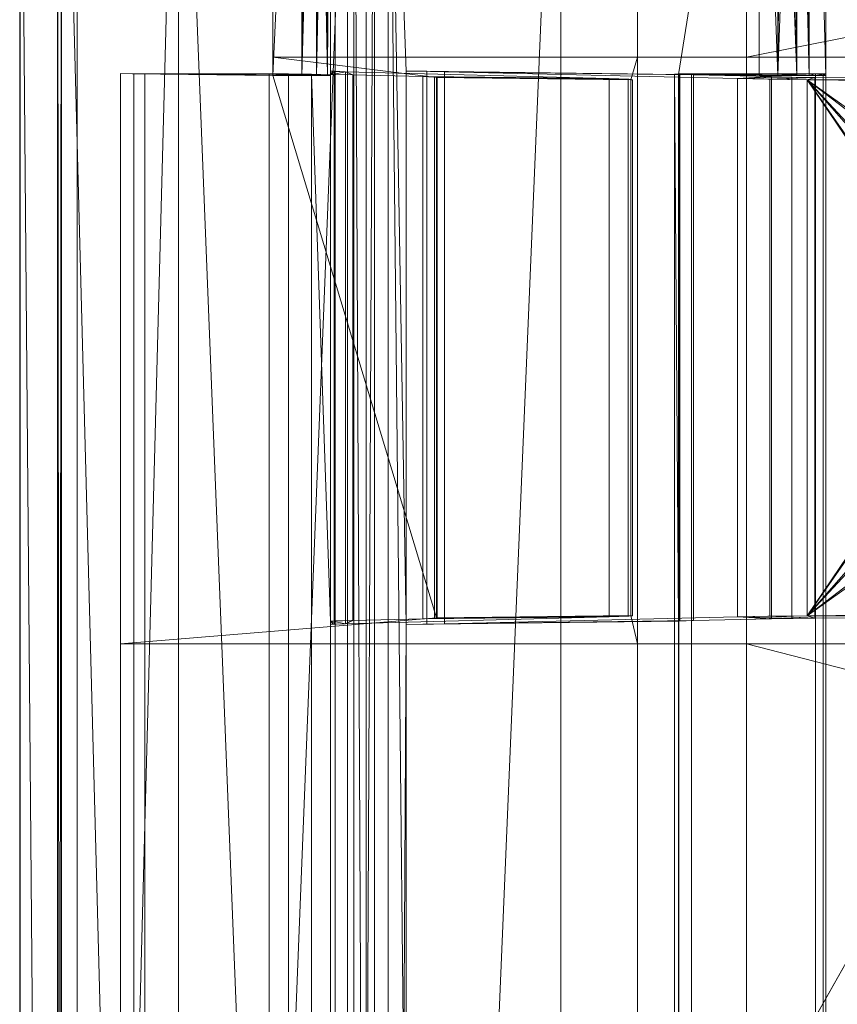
# Model space of a CAD drawing. Header units: millimetres. Extents: x -125 to 135, y -1868 to 49.
# Tile 23 of 53: x -125.5 to -118.4, y 34.45 to 43. Entities that reach past the tile are written whole.
import ezdxf

# ---------------------------------------------------------------- set-up
doc = ezdxf.new("R2010")
doc.units = ezdxf.units.MM
doc.layers.add('1', color=7, linetype='CONTINUOUS', true_color=0xffffff)

msp = doc.modelspace()

# ---------------------------------------------------------------- linework, layer by layer
at = {"layer": '1', "color": 252, "linetype": 'Continuous', "lineweight": 13}
for points in [[(-123.3017, 42.5151, 449), (-123.3017, 47.3047, 449), (-123.0871, 47.1135, 449.1239)], [(-123.2906, 47.289, 38.9936), (-123.3017, 47.3047, 39), (-123.3017, 42.5151, 39)], [(-118.5, 42.5151, 34.1983), (-118.5, 47.3047, 34.1983), (-118.6239, 47.1135, 34.4129)], [(-118.5064, 47.289, 453.7906), (-118.5, 47.3047, 453.8017), (-118.5, 42.5151, 453.8017)], [(-118.5, 47.1699, 456), (-118.5, 42.5315, 455.1243), (-118.5, 42.5151, 453.8017), (-118.5, 47.3047, 453.8017)], [(-118.5, 47.3047, 34.1983), (-118.5, 42.5151, 34.1983), (-118.5, 42.5315, 32.8757), (-118.5, 47.1698, 32.0046)], [(-123.3017, 42.5151, 39), (-123.05, 42.5138, 38.8547), (-123.05, 47.0929, 38.8547), (-123.2906, 47.289, 38.9936)], [(-118.5, 42.5151, 453.8017), (-118.6453, 42.5138, 453.55), (-118.6453, 47.0929, 453.55), (-118.5064, 47.289, 453.7906)], [(-125.5, 47.1699, 449), (-125.5, 8.53, 449), (-125.5, 8.5869, 451.3), (-125.5, 47.1131, 451.3)], [(-125.5, 47.1699, 39), (-125.4954, 8.5302, 39), (-125, 8.55, 39), (-125, 47.15, 39)], [(-125.5, 47.1131, 36.7), (-125.5, 8.5869, 36.6993), (-125.5, 8.5301, 39), (-125.5, 47.1699, 39)], [(-125, 47.15, 449), (-125, 8.55, 449), (-125.5, 8.5301, 449), (-125.4954, 47.1698, 449)], [(-125, 8.55, 39), (-125, 8.55, 449), (-125, 47.15, 449), (-125, 47.15, 39)], [(-120.8, 47.1131, 456), (-120.8007, 8.5869, 456), (-118.5, 8.5301, 456), (-118.5, 47.1699, 456)], [(-118.5, 47.1699, 32), (-118.5, 8.53, 32), (-120.8, 8.5869, 32), (-120.8, 47.1131, 32)], [(-118.5, 13.8695, 455.1243), (-118.5, 42.5315, 455.1243), (-118.5, 47.1699, 456), (-118.5, 8.5302, 455.9954)], [(-118.5, 8.5301, 32), (-118.5, 47.1698, 32.0046), (-118.5, 42.5315, 32.8757), (-118.5, 13.8695, 32.8757)], [(-125.5, 47.1131, 451.3), (-125.5, 8.5869, 451.3015), (-125.1722, 8.6179, 452.9192)], [(-125.1722, 8.6179, 452.9192), (-125.1722, 47.0821, 452.9192), (-125.5, 47.1131, 451.3)], [(-125.5, 47.1131, 36.7), (-125.1722, 47.0821, 35.0808), (-125.1722, 8.6179, 35.0808), (-125.5, 8.5869, 36.7)], [(-125.136, 47.0787, 453.098), (-125.1722, 47.0821, 452.9192), (-125.1722, 8.6179, 452.9192)], [(-125.136, 8.6213, 34.902), (-125.1722, 47.0821, 35.0808), (-125.136, 47.0787, 34.902)], [(-125.136, 8.6213, 34.902), (-125.1722, 8.6179, 35.0808), (-125.1722, 47.0821, 35.0808)], [(-125.136, 47.0787, 453.098), (-125.1722, 8.6179, 452.9192), (-125.136, 8.6213, 453.098)], [(-125.136, 8.6213, 453.098), (-124.1223, 47.067, 454.6223), (-125.136, 47.0787, 453.098)], [(-125.136, 47.0787, 34.902), (-124.1223, 8.633, 33.3777), (-125.136, 8.6213, 34.902)], [(-125.136, 47.0787, 34.902), (-124.1223, 47.067, 33.3777), (-124.1223, 8.633, 33.3777)], [(-125.136, 8.6213, 453.098), (-124.1223, 8.633, 454.6223), (-124.1223, 47.067, 454.6223)], [(-122.598, 47.0787, 455.636), (-124.1223, 8.633, 454.6223), (-122.598, 8.6213, 455.636)], [(-122.598, 47.0787, 455.636), (-124.1223, 47.067, 454.6223), (-124.1223, 8.633, 454.6223)], [(-122.598, 8.6213, 32.364), (-124.1223, 47.067, 33.3777), (-122.598, 47.0787, 32.364)], [(-122.598, 8.6213, 32.364), (-124.1223, 8.633, 33.3777), (-124.1223, 47.067, 33.3777)], [(-123.0871, 47.1135, 449.1239), (-123.05, 47.0929, 449.1453), (-123.05, 42.5138, 449.1453), (-123.3017, 42.5151, 449)], [(-123.05, 42.5138, 449.1453), (-123.05, 47.0929, 449.1453), (-122.9241, 46.9865, 449.252)], [(-122.9955, 47.0464, 38.8182), (-123.05, 47.0929, 38.8547), (-123.05, 42.5138, 38.8547)], [(-122.598, 8.6213, 455.636), (-122.4192, 47.0821, 455.6722), (-122.598, 47.0787, 455.636)], [(-122.598, 8.6213, 455.636), (-122.4192, 8.6179, 455.6722), (-122.4192, 47.0821, 455.6722)], [(-122.598, 47.0787, 32.364), (-122.4192, 47.0821, 32.3278), (-122.4192, 8.6179, 32.3278)], [(-122.598, 47.0787, 32.364), (-122.4192, 8.6179, 32.3278), (-122.598, 8.6213, 32.364)], [(-120.8, 47.1131, 456), (-122.4192, 47.0821, 455.6722), (-122.4192, 8.6179, 455.6722), (-120.8, 8.5869, 456)], [(-120.8, 47.1131, 32), (-120.8015, 8.5869, 32), (-122.4192, 8.6179, 32.3278)], [(-122.4192, 8.6179, 32.3278), (-122.4192, 47.0821, 32.3278), (-120.8, 47.1131, 32)], [(-118.6453, 42.5138, 34.45), (-118.6453, 47.0929, 34.45), (-118.752, 46.9865, 34.5759)], [(-118.6818, 47.0464, 453.4955), (-118.6453, 47.0929, 453.55), (-118.6453, 42.5138, 453.55)], [(-118.6239, 47.1135, 34.4129), (-118.6453, 47.0929, 34.45), (-118.6453, 42.5138, 34.45), (-118.5, 42.5151, 34.1983)], [(-122.927, 46.991, 38.7457), (-122.9955, 47.0464, 38.8182), (-123.05, 42.5138, 38.8547)], [(-123.05, 42.5138, 38.8547), (-122.9226, 42.5136, 38.7497), (-122.927, 46.991, 38.7457)], [(-122.9241, 46.9865, 449.252), (-122.9226, 42.5136, 449.2503), (-123.05, 42.5138, 449.1453)], [(-122.8866, 46.9583, 38.7029), (-122.927, 46.991, 38.7457), (-122.9226, 42.5136, 38.7497)], [(-122.9226, 42.5136, 449.2503), (-122.9241, 46.9865, 449.252), (-122.9139, 46.9779, 449.2606)], [(-122.9139, 46.9779, 449.2606), (-122.8272, 42.5144, 449.4155), (-122.9226, 42.5136, 449.2503)], [(-122.8272, 42.5144, 449.4155), (-122.9139, 46.9779, 449.2606), (-122.8433, 46.9367, 449.3747)], [(-118.9155, 42.5144, 34.6728), (-118.7606, 46.9779, 34.5861), (-118.8747, 46.9367, 34.6567)], [(-118.7606, 46.9779, 34.5861), (-118.9155, 42.5144, 34.6728), (-118.7503, 42.5136, 34.5774)], [(-118.7971, 46.9583, 453.3866), (-118.7543, 46.991, 453.427), (-118.7503, 42.5136, 453.4226)], [(-118.7503, 42.5136, 34.5774), (-118.752, 46.9865, 34.5759), (-118.7606, 46.9779, 34.5861)], [(-118.7543, 46.991, 453.427), (-118.6818, 47.0464, 453.4955), (-118.6453, 42.5138, 453.55)], [(-118.6453, 42.5138, 453.55), (-118.7503, 42.5136, 453.4226), (-118.7543, 46.991, 453.427)], [(-118.752, 46.9865, 34.5759), (-118.7503, 42.5136, 34.5774), (-118.6453, 42.5138, 34.45)], [(-122.8348, 46.9354, 38.6049), (-122.8866, 46.9583, 38.7029), (-122.9226, 42.5136, 38.7497)], [(-122.8308, 46.9347, 38.5838), (-122.8348, 46.9354, 38.6049), (-122.9226, 42.5136, 38.7497)], [(-122.9226, 42.5136, 38.7497), (-122.8272, 42.5144, 38.5845), (-122.8308, 46.9347, 38.5838)], [(-122.8272, 42.5144, 449.4155), (-122.8433, 46.9367, 449.3747), (-122.8348, 46.9354, 449.3951)], [(-122.8348, 46.9354, 449.3951), (-122.8308, 46.9347, 449.4162), (-122.8272, 42.5144, 449.4155)], [(-122.8272, 42.5144, 449.4155), (-122.8308, 46.9347, 449.4162), (-122.8, 46.9295, 449.5783)], [(-122.8, 46.9295, 38.4217), (-122.8308, 46.9347, 38.5838), (-122.8272, 42.5144, 38.5845)], [(-122.8, 46.9295, 449.5783), (-122.8, 42.5161, 449.5783), (-122.8272, 42.5144, 449.4155)], [(-122.8272, 42.5144, 38.5845), (-122.8, 42.5161, 38.4217), (-122.8, 46.9295, 38.4217)], [(-122.8, 46.9295, 449.5783), (-122.8, 46.8499, 452.8), (-122.8, 42.5539, 452.6446), (-122.8, 42.5247, 450.2794)], [(-122.8, 42.5247, 450.2794), (-122.8, 42.5161, 449.5783), (-122.8, 46.9295, 449.5783)], [(-122.8, 46.9295, 38.4217), (-122.8, 42.5161, 38.4217), (-122.8, 42.5247, 37.7205)], [(-122.8, 42.5247, 37.7205), (-122.8, 42.5539, 35.3555), (-122.8, 46.8499, 35.2), (-122.8, 46.9295, 38.4217)], [(-119.7795, 42.5247, 453.3), (-122.1446, 42.5539, 453.3), (-122.3, 46.8499, 453.3), (-119.0783, 46.9295, 453.3)], [(-119.0783, 46.9295, 34.7), (-122.3, 46.8499, 34.7), (-122.1446, 42.5539, 34.7), (-119.7795, 42.5247, 34.7)], [(-119.0783, 46.9295, 453.3), (-119.0783, 42.5161, 453.3), (-119.7795, 42.5247, 453.3)], [(-119.7795, 42.5247, 34.7), (-119.0783, 42.5161, 34.7), (-119.0783, 46.9295, 34.7)], [(-119.0783, 46.9295, 453.3), (-118.9162, 46.9347, 453.3308), (-118.9155, 42.5144, 453.3272)], [(-118.9155, 42.5144, 34.6728), (-118.9162, 46.9347, 34.6692), (-119.0783, 46.9295, 34.7)], [(-118.9155, 42.5144, 453.3272), (-119.0783, 42.5161, 453.3), (-119.0783, 46.9295, 453.3)], [(-119.0783, 46.9295, 34.7), (-119.0783, 42.5161, 34.7), (-118.9155, 42.5144, 34.6728)], [(-118.9162, 46.9347, 453.3308), (-118.8951, 46.9354, 453.3348), (-118.7503, 42.5136, 453.4226)], [(-118.8951, 46.9354, 34.6652), (-118.9162, 46.9347, 34.6692), (-118.9155, 42.5144, 34.6728)], [(-118.7503, 42.5136, 453.4226), (-118.9155, 42.5144, 453.3272), (-118.9162, 46.9347, 453.3308)], [(-118.9155, 42.5144, 34.6728), (-118.8747, 46.9367, 34.6567), (-118.8951, 46.9354, 34.6652)], [(-118.8951, 46.9354, 453.3348), (-118.7971, 46.9583, 453.3866), (-118.7503, 42.5136, 453.4226)], [(-122.8, 46.8499, 452.8), (-122.8, 8.8501, 452.8), (-122.8, 37.7461, 452.6446), (-122.8, 42.5539, 452.6446)], [(-122.7619, 46.8499, 452.9913), (-122.7619, 8.8501, 452.9913), (-122.8, 8.8501, 452.8), (-122.8, 46.8499, 452.8)], [(-122.8, 46.8499, 35.2), (-122.8, 42.5539, 35.3555), (-122.8, 37.7461, 35.3555)], [(-122.8, 8.8501, 35.2), (-122.8, 46.8499, 35.2), (-122.8, 31.7549, 35.3555), (-122.8, 13.847, 35.3555)], [(-122.8, 37.7461, 35.3555), (-122.8, 31.7549, 35.3555), (-122.8, 46.8499, 35.2)], [(-122.8, 46.8499, 35.2), (-122.8, 8.8501, 35.2), (-122.7619, 8.8501, 35.0087), (-122.7619, 46.8499, 35.0087)], [(-122.6536, 46.8499, 453.1536), (-122.6536, 8.8501, 453.1536), (-122.7619, 8.8501, 452.9913), (-122.7619, 46.8499, 452.9913)], [(-122.7619, 46.8499, 35.0087), (-122.7619, 8.8501, 35.0087), (-122.6536, 8.8501, 34.8464), (-122.6536, 46.8499, 34.8464)], [(-122.4913, 46.8499, 453.2619), (-122.4913, 8.8501, 453.2619), (-122.6536, 8.8501, 453.1536), (-122.6536, 46.8499, 453.1536)], [(-122.6536, 46.8499, 34.8464), (-122.6536, 8.8501, 34.8464), (-122.4913, 8.8501, 34.7381), (-122.4913, 46.8499, 34.7381)], [(-122.3, 46.8499, 453.3), (-122.3, 8.8501, 453.3), (-122.4913, 8.8501, 453.2619), (-122.4913, 46.8499, 453.2619)], [(-122.4913, 46.8499, 34.7381), (-122.4913, 8.8501, 34.7381), (-122.3, 8.8501, 34.7), (-122.3, 46.8499, 34.7)], [(-122.3, 46.8499, 453.3), (-122.1446, 42.5539, 453.3), (-122.1446, 37.7461, 453.3)], [(-122.3, 8.8501, 453.3), (-122.3, 46.8499, 453.3), (-122.1446, 31.7549, 453.3), (-122.1446, 13.847, 453.3)], [(-122.1446, 37.7461, 453.3), (-122.1446, 31.7549, 453.3), (-122.3, 46.8499, 453.3)], [(-122.3, 46.8499, 34.7), (-122.3, 8.8501, 34.7), (-122.1446, 37.7461, 34.7), (-122.1446, 42.5539, 34.7)], [(-123.3017, 45.8046, 39), (-120.1349, 45.8046, 39), (-120.1349, 42.6738, 39), (-123.3017, 42.6738, 39)], [(-123.3017, 42.6738, 449), (-120.1349, 42.6738, 449), (-120.1349, 45.8046, 449), (-123.3017, 45.8046, 449)], [(-120.1349, 45.8046, 39), (-119.1886, 45.8046, 39), (-119.1886, 42.6738, 39), (-120.1349, 42.6738, 39)], [(-120.1349, 42.6738, 449), (-119.1886, 42.6738, 449), (-119.1886, 45.8046, 449), (-120.1349, 45.8046, 449)], [(-119.1886, 42.6738, 39), (-119.1886, 45.8046, 39), (-118.3, 43.45, 39), (-118.3, 42.85, 39)], [(-119.1886, 45.8046, 449), (-119.1886, 42.6738, 449), (-118.3, 42.85, 449), (-118.3, 43.45, 449)], [(119.1886, 42.6738, 39), (-119.1886, 42.6738, 39), (-118.3, 42.85, 39), (118.3, 42.85, 39)], [(-119.1886, 42.6738, 449), (119.1886, 42.6738, 449), (118.3, 42.85, 449), (-118.3, 42.85, 449)], [(-120.1926, 42.4768, 39), (-121.8817, 42.4976, 39), (-123.3017, 42.6738, 39), (-120.1349, 42.6738, 39)], [(-123.3017, 42.5151, 39), (-123.3017, 42.6738, 39), (-121.8817, 42.4976, 39), (-121.8817, 37.8024, 39)], [(-123.3017, 42.6738, 449), (-123.3017, 42.5151, 449), (-121.8817, 37.8024, 449), (-121.8817, 42.4976, 449)], [(-121.8817, 42.4976, 449), (-120.1926, 42.4768, 449), (-120.1349, 42.6738, 449), (-123.3017, 42.6738, 449)], [(-120.1926, 37.8232, 39), (-120.1926, 42.4768, 39), (-120.1349, 42.6738, 39), (-120.1349, 37.5762, 39)], [(-120.1349, 37.5762, 449), (-120.1349, 42.6738, 449), (-120.1926, 42.4768, 449), (-120.1926, 37.8232, 449)], [(-120.1349, 42.6738, 39), (-119.1886, 42.6738, 39), (-119.1886, 37.5762, 39), (-120.1349, 37.5762, 39)], [(-120.1349, 37.5762, 449), (-119.1886, 37.5762, 449), (-119.1886, 42.6738, 449), (-120.1349, 42.6738, 449)], [(-119.1886, 42.6738, 39), (119.1886, 42.6738, 39), (119.1886, 37.5762, 39), (-119.1886, 37.5762, 39)], [(-119.1886, 37.5762, 449), (119.1886, 37.5762, 449), (119.1886, 42.6738, 449), (-119.1886, 42.6738, 449)], [(-121.8817, 37.8024, 39), (-124.6243, 37.5762, 39), (-124.6243, 42.5315, 39), (-123.3017, 42.5151, 39)], [(-121.8817, 37.8024, 449), (-123.3017, 42.5151, 449), (-124.6243, 42.5315, 449), (-124.6243, 37.5762, 449)], [(-124.5216, 42.5304, 449.0181), (-124.6243, 42.5315, 449), (-123.3017, 42.5151, 449)], [(-124.6243, 13.8695, 449), (-124.6243, 42.5315, 449), (-124.5095, 42.5303, 449.0228), (-124.5095, 13.8706, 449.0228)], [(-123.3017, 42.5151, 39), (-124.6243, 42.5315, 39), (-124.4975, 42.5303, 38.9719)], [(-124.6243, 42.5315, 39), (-124.6243, 13.8695, 39), (-124.5095, 13.8706, 38.9772), (-124.5095, 42.5303, 38.9772)], [(-124.4121, 42.5299, 449.0879), (-124.5216, 42.5304, 449.0181), (-123.3017, 42.5151, 449)], [(-124.5095, 13.8706, 449.0228), (-124.5095, 42.5303, 449.0228), (-124.4121, 42.5299, 449.0879), (-124.4121, 13.871, 449.0879)], [(-124.5095, 42.5303, 38.9772), (-124.5095, 13.8706, 38.9772), (-124.4121, 13.871, 38.9121), (-124.4121, 42.5299, 38.9121)], [(-123.3017, 42.5151, 39), (-124.4975, 42.5303, 38.9719), (-124.4121, 42.5299, 38.9121)], [(-124.4121, 42.5299, 449.0879), (-123.05, 42.5138, 449.1453), (-122.8904, 42.5137, 449.2915), (-122.8076, 42.5151, 449.4914)], [(-124.4121, 42.5299, 449.0879), (-123.3017, 42.5151, 449), (-123.05, 42.5138, 449.1453)], [(-122.8076, 42.5151, 449.4914), (-122.8, 42.5161, 449.5783), (-124.4121, 42.5299, 449.0879)], [(-123.3335, 42.5299, 450.1665), (-124.4121, 42.5299, 449.0879), (-122.8, 42.5161, 449.5783)], [(-124.4121, 13.871, 449.0879), (-124.4121, 42.5299, 449.0879), (-123.3335, 42.5299, 450.1665), (-123.3335, 13.871, 450.1665)], [(-123.05, 42.5138, 38.8547), (-123.3017, 42.5151, 39), (-124.4121, 42.5299, 38.9121), (-123.3335, 42.5299, 37.8335)], [(-124.4121, 42.5299, 38.9121), (-124.4121, 13.871, 38.9121), (-123.3335, 13.871, 37.8335), (-123.3335, 42.5299, 37.8335)], [(-123.1652, 42.5292, 450.2774), (-123.1652, 13.8717, 450.2774), (-123.3335, 13.871, 450.1665), (-123.3335, 42.5299, 450.1665)], [(-123.2216, 42.5296, 450.2507), (-123.3335, 42.5299, 450.1665), (-122.8, 42.5161, 449.5783)], [(-123.1652, 13.8717, 37.7226), (-123.1652, 42.5292, 37.7226), (-123.3335, 42.5299, 37.8335), (-123.3335, 13.871, 37.8335)], [(-123.3335, 42.5299, 37.8335), (-122.8, 42.5161, 38.4217), (-122.8468, 42.5141, 38.633), (-122.9786, 42.5136, 38.8047)], [(-122.8, 42.5161, 38.4217), (-123.3335, 42.5299, 37.8335), (-123.2216, 42.5296, 37.7493)], [(-122.9786, 42.5136, 38.8047), (-123.05, 42.5138, 38.8547), (-123.3335, 42.5299, 37.8335)], [(-122.8, 42.5161, 449.5783), (-122.8, 42.5247, 450.2794), (-123.014, 42.5278, 450.3118), (-123.2216, 42.5296, 450.2507)], [(-123.2216, 42.5296, 37.7493), (-123.014, 42.5278, 37.6882), (-122.8, 42.5247, 37.7205), (-122.8, 42.5161, 38.4217)], [(-122.9668, 42.5272, 450.3128), (-122.9668, 13.8737, 450.3128), (-123.1652, 13.8717, 450.2774), (-123.1652, 42.5292, 450.2774)], [(-122.9668, 13.8737, 37.6872), (-122.9668, 42.5272, 37.6872), (-123.1652, 42.5292, 37.7226), (-123.1652, 13.8717, 37.7226)], [(-122.9668, 13.8737, 450.3128), (-122.9668, 42.5272, 450.3128), (-122.8, 37.7753, 450.2794), (-122.8, 31.7257, 450.2794)], [(-122.8, 37.7753, 450.2794), (-122.9668, 42.5272, 450.3128), (-122.8, 42.5247, 450.2794)], [(-122.8, 31.7257, 37.7205), (-122.8, 37.7753, 37.7205), (-122.9668, 42.5272, 37.6872), (-122.9668, 13.8737, 37.6872)], [(-122.8, 42.5247, 37.7205), (-122.9668, 42.5272, 37.6872), (-122.8, 37.7753, 37.7205)], [(-122.8, 42.5247, 450.2794), (-122.8, 42.5539, 452.6446), (-122.7532, 42.5508, 452.4332)], [(-122.7668, 37.7487, 452.4654), (-122.7668, 42.5513, 452.4654), (-122.8, 42.5539, 452.6446), (-122.8, 37.7461, 452.6446)], [(-122.7782, 42.5519, 35.5016), (-122.8, 42.5539, 35.3555), (-122.8, 42.5247, 37.7205)], [(-122.8, 37.7461, 35.3555), (-122.8, 42.5539, 35.3555), (-122.7668, 42.5513, 35.5346), (-122.7668, 37.7487, 35.5346)], [(-122.6716, 42.5482, 35.69), (-122.7782, 42.5519, 35.5016), (-122.8, 42.5247, 37.7205), (-122.7846, 42.5245, 37.7268)], [(-122.7846, 42.5245, 450.2732), (-122.8, 42.5247, 450.2794), (-122.7532, 42.5508, 452.4332), (-122.6716, 42.5482, 452.31)], [(-122.8, 42.5247, 450.2794), (-122.7706, 42.5242, 450.267), (-122.7706, 37.7758, 450.267), (-122.8, 37.7753, 450.2794)], [(-122.8, 37.7753, 37.7205), (-122.7706, 37.7758, 37.733), (-122.7706, 42.5242, 37.733), (-122.8, 42.5247, 37.7205)], [(-122.6084, 42.5208, 450.1475), (-122.7846, 42.5245, 450.2732), (-122.6716, 42.5482, 452.31)], [(-122.6716, 42.5482, 35.69), (-122.7846, 42.5245, 37.7268), (-122.6084, 42.5208, 37.8525)], [(-122.6084, 42.5208, 450.1475), (-122.6084, 37.7792, 450.1475), (-122.7706, 37.7758, 450.267), (-122.7706, 42.5242, 450.267)], [(-122.7706, 42.5242, 37.733), (-122.7706, 37.7758, 37.733), (-122.6084, 37.7792, 37.8525), (-122.6084, 42.5208, 37.8525)], [(-122.6716, 37.7518, 452.31), (-122.6716, 42.5482, 452.31), (-122.7668, 42.5513, 452.4654), (-122.7668, 37.7487, 452.4654)], [(-122.7668, 37.7487, 35.5346), (-122.7668, 42.5513, 35.5346), (-122.6716, 42.5482, 35.69), (-122.6716, 37.7518, 35.69)], [(-122, 42.5049, 449.4718), (-122.6084, 42.5208, 450.1475), (-122.6716, 42.5482, 452.31), (-120.381, 42.4885, 449.766)], [(-122.6716, 42.5482, 452.31), (-122.6716, 37.7518, 452.31), (-120.381, 37.8115, 449.766), (-120.381, 42.4885, 449.766)], [(-120.381, 42.4885, 38.234), (-122.6716, 42.5482, 35.69), (-122.6084, 42.5208, 37.8525), (-122, 42.5049, 38.5282)], [(-122.6716, 37.7518, 35.69), (-122.6716, 42.5482, 35.69), (-120.381, 42.4885, 38.234), (-120.381, 37.8115, 38.234)], [(-122.6084, 37.7792, 450.1475), (-122.6084, 42.5208, 450.1475), (-122, 42.5049, 449.4718), (-122, 37.7951, 449.4718)], [(-122, 37.7951, 38.5282), (-122, 42.5049, 38.5282), (-122.6084, 42.5208, 37.8525), (-122.6084, 37.7792, 37.8525)], [(-121.9984, 42.5519, 453.2782), (-122.1446, 42.5539, 453.3), (-119.7795, 42.5247, 453.3)], [(-122.1446, 37.7461, 453.3), (-122.1446, 42.5539, 453.3), (-121.9654, 42.5513, 453.2668), (-121.9654, 37.7487, 453.2668)], [(-119.7795, 42.5247, 34.7), (-122.1446, 42.5539, 34.7), (-121.9332, 42.5508, 34.7469)], [(-121.9654, 37.7487, 34.7332), (-121.9654, 42.5513, 34.7332), (-122.1446, 42.5539, 34.7), (-122.1446, 37.7461, 34.7)], [(-121.81, 42.5482, 453.1716), (-121.9984, 42.5519, 453.2782), (-119.7795, 42.5247, 453.3), (-119.7732, 42.5245, 453.2846)], [(-121.9654, 37.7487, 453.2668), (-121.9654, 42.5513, 453.2668), (-121.81, 42.5482, 453.1716), (-121.81, 37.7518, 453.1716)], [(-121.81, 37.7518, 34.8284), (-121.81, 42.5482, 34.8284), (-121.9654, 42.5513, 34.7332), (-121.9654, 37.7487, 34.7332)], [(-119.7732, 42.5245, 34.7154), (-119.7795, 42.5247, 34.7), (-121.9332, 42.5508, 34.7469), (-121.81, 42.5482, 34.8284)], [(-119.266, 42.4885, 450.8809), (-121.81, 42.5482, 453.1716), (-119.6475, 42.5208, 453.1084), (-118.9718, 42.5049, 452.5)], [(-121.81, 42.5482, 453.1716), (-119.7732, 42.5245, 453.2846), (-119.6475, 42.5208, 453.1084)], [(-121.81, 37.7518, 453.1716), (-121.81, 42.5482, 453.1716), (-119.266, 42.4885, 450.8809), (-119.266, 37.8115, 450.8809)], [(-118.9718, 42.5049, 35.5), (-119.6475, 42.5208, 34.8916), (-121.81, 42.5482, 34.8284), (-119.266, 42.4885, 37.119)], [(-119.6475, 42.5208, 34.8916), (-119.7732, 42.5245, 34.7154), (-121.81, 42.5482, 34.8284)], [(-121.81, 42.5482, 34.8284), (-121.81, 37.7518, 34.8284), (-119.266, 37.8115, 37.119), (-119.266, 42.4885, 37.119)], [(-119.8128, 13.8737, 453.4669), (-119.8128, 42.5272, 453.4669), (-119.7774, 42.5292, 453.6652), (-119.7774, 13.8717, 453.6652)], [(-119.8128, 42.5272, 34.5331), (-119.8128, 13.8737, 34.5331), (-119.7774, 13.8717, 34.3348), (-119.7774, 42.5292, 34.3348)], [(-119.8128, 42.5272, 453.4669), (-119.8128, 13.8737, 453.4669), (-119.7795, 31.7257, 453.3), (-119.7795, 37.7753, 453.3)], [(-119.7795, 42.5247, 453.3), (-119.8128, 42.5272, 453.4669), (-119.7795, 37.7753, 453.3)], [(-119.8128, 13.8737, 34.5331), (-119.8128, 42.5272, 34.5331), (-119.7795, 37.7753, 34.7), (-119.7795, 31.7257, 34.7)], [(-119.7795, 37.7753, 34.7), (-119.8128, 42.5272, 34.5331), (-119.7795, 42.5247, 34.7)], [(-119.7507, 42.5296, 453.7216), (-119.8118, 42.5278, 453.514), (-119.7795, 42.5247, 453.3), (-119.0783, 42.5161, 453.3)], [(-119.0783, 42.5161, 34.7), (-119.7795, 42.5247, 34.7), (-119.8118, 42.5278, 34.486), (-119.7507, 42.5296, 34.2784)], [(-119.7795, 37.7753, 453.3), (-119.767, 37.7758, 453.2706), (-119.767, 42.5242, 453.2706), (-119.7795, 42.5247, 453.3)], [(-119.7795, 42.5247, 34.7), (-119.767, 42.5242, 34.7294), (-119.767, 37.7758, 34.7294), (-119.7795, 37.7753, 34.7)], [(-119.7774, 13.8717, 453.6652), (-119.7774, 42.5292, 453.6652), (-119.6665, 42.5299, 453.8335), (-119.6665, 13.871, 453.8335)], [(-119.7774, 42.5292, 34.3348), (-119.7774, 13.8717, 34.3348), (-119.6665, 13.871, 34.1665), (-119.6665, 42.5299, 34.1665)], [(-119.767, 42.5242, 453.2706), (-119.767, 37.7758, 453.2706), (-119.6475, 37.7792, 453.1084), (-119.6475, 42.5208, 453.1084)], [(-119.6475, 42.5208, 34.8916), (-119.6475, 37.7792, 34.8916), (-119.767, 37.7758, 34.7294), (-119.767, 42.5242, 34.7294)], [(-119.0783, 42.5161, 453.3), (-119.6665, 42.5299, 453.8335), (-119.7507, 42.5296, 453.7216)], [(-119.7507, 42.5296, 34.2784), (-119.6665, 42.5299, 34.1665), (-119.0783, 42.5161, 34.7)], [(-119.6665, 42.5299, 453.8335), (-119.0783, 42.5161, 453.3), (-118.867, 42.5141, 453.3468), (-118.6953, 42.5136, 453.4786)], [(-118.6953, 42.5136, 453.4786), (-118.6453, 42.5138, 453.55), (-119.6665, 42.5299, 453.8335)], [(-118.6453, 42.5138, 453.55), (-118.5, 42.5151, 453.8017), (-118.5879, 42.5299, 454.9121), (-119.6665, 42.5299, 453.8335)], [(-118.5879, 42.5299, 454.9121), (-118.5879, 13.871, 454.9121), (-119.6665, 13.871, 453.8335), (-119.6665, 42.5299, 453.8335)], [(-119.6665, 42.5299, 34.1665), (-118.5879, 42.5299, 33.0879), (-119.0783, 42.5161, 34.7)], [(-118.5879, 13.871, 33.0879), (-118.5879, 42.5299, 33.0879), (-119.6665, 42.5299, 34.1665), (-119.6665, 13.871, 34.1665)], [(-118.9718, 37.7951, 452.5), (-118.9718, 42.5049, 452.5), (-119.6475, 42.5208, 453.1084), (-119.6475, 37.7792, 453.1084)], [(-119.6475, 37.7792, 34.8916), (-119.6475, 42.5208, 34.8916), (-118.9718, 42.5049, 35.5), (-118.9718, 37.7951, 35.5)], [(-118.9914, 42.5151, 34.6924), (-119.0783, 42.5161, 34.7), (-118.5879, 42.5299, 33.0879)], [(-118.5879, 42.5299, 33.0879), (-118.6453, 42.5138, 34.45), (-118.7915, 42.5137, 34.6096), (-118.9914, 42.5151, 34.6924)], [(-118.5879, 42.5299, 33.0879), (-118.5, 42.5151, 34.1983), (-118.6453, 42.5138, 34.45)], [(-118.5879, 42.5299, 33.0879), (-118.5181, 42.5304, 32.9784), (-118.5, 42.5151, 34.1983)], [(-118.5, 42.5151, 453.8017), (-118.5281, 42.5303, 454.9975), (-118.5879, 42.5299, 454.9121)], [(-118.5228, 42.5303, 455.0095), (-118.5228, 13.8706, 455.0095), (-118.5879, 13.871, 454.9121), (-118.5879, 42.5299, 454.9121)], [(-118.5228, 13.8706, 32.9905), (-118.5228, 42.5303, 32.9905), (-118.5879, 42.5299, 33.0879), (-118.5879, 13.871, 33.0879)], [(-118.5, 42.5151, 453.8017), (-118.5, 42.5315, 455.1243), (-118.5281, 42.5303, 454.9975)], [(-118.5, 42.5315, 455.1243), (-118.5, 13.8695, 455.1243), (-118.5228, 13.8706, 455.0095), (-118.5228, 42.5303, 455.0095)], [(-118.5, 13.8695, 32.8757), (-118.5, 42.5315, 32.8757), (-118.5228, 42.5303, 32.9905), (-118.5228, 13.8706, 32.9905)], [(-118.5181, 42.5304, 32.9784), (-118.5, 42.5315, 32.8757), (-118.5, 42.5151, 34.1983)], [(-120.381, 42.4885, 449.766), (-121.9017, 42.5017, 449.3083), (-122, 42.5049, 449.4718)], [(-121.8974, 42.5015, 449.2959), (-121.8974, 37.7985, 449.2959), (-122, 37.7951, 449.4718), (-122, 42.5049, 449.4718)], [(-122, 42.5049, 38.5282), (-121.9017, 42.5017, 38.6917), (-120.381, 42.4885, 38.234)], [(-122, 42.5049, 38.5282), (-122, 37.7951, 38.5282), (-121.8974, 37.7985, 38.7041), (-121.8974, 42.5015, 38.7041)], [(-121.8735, 42.4987, 449.0937), (-121.9017, 42.5017, 449.3083), (-120.381, 42.4885, 449.766), (-120.2104, 42.4827, 449.4646)], [(-120.2237, 42.4834, 38.4957), (-120.381, 42.4885, 38.234), (-121.9017, 42.5017, 38.6917), (-121.8735, 42.4987, 38.9063)], [(-121.8735, 42.4987, 449.0937), (-121.8735, 37.8013, 449.0937), (-121.8974, 37.7985, 449.2959), (-121.8974, 42.5015, 449.2959)], [(-121.8974, 42.5015, 38.7041), (-121.8974, 37.7985, 38.7041), (-121.8735, 37.8013, 38.9063), (-121.8735, 42.4987, 38.9063)], [(-120.1785, 42.4786, 449.161), (-120.1926, 42.4768, 449), (-121.8817, 42.4976, 449), (-121.8735, 42.4987, 449.0937)], [(-121.8817, 37.8024, 449), (-121.8735, 37.8013, 449.0937), (-121.8735, 42.4987, 449.0937), (-121.8817, 42.4976, 449)], [(-121.8817, 37.8024, 39), (-121.8817, 42.4976, 39), (-121.8735, 42.4987, 38.9063), (-121.8735, 37.8013, 38.9063)], [(-121.8735, 42.4987, 38.9063), (-121.8817, 42.4976, 39), (-120.1926, 42.4768, 39), (-120.1785, 42.4786, 38.839)], [(-120.2104, 42.4827, 449.4646), (-120.1785, 42.4786, 449.161), (-121.8735, 42.4987, 449.0937)], [(-121.8735, 42.4987, 38.9063), (-120.1785, 42.4786, 38.839), (-120.2237, 42.4834, 38.4957)], [(-120.2168, 37.8169, 449.4845), (-120.2168, 42.4831, 449.4845), (-120.381, 42.4885, 449.766), (-120.381, 37.8115, 449.766)], [(-120.381, 37.8115, 38.234), (-120.381, 42.4885, 38.234), (-120.2168, 42.4831, 38.5155), (-120.2168, 37.8169, 38.5155)], [(-120.1785, 37.8214, 449.161), (-120.1785, 42.4786, 449.161), (-120.2168, 42.4831, 449.4845), (-120.2168, 37.8169, 449.4845)], [(-120.2168, 37.8169, 38.5155), (-120.2168, 42.4831, 38.5155), (-120.1785, 42.4786, 38.839), (-120.1785, 37.8214, 38.839)], [(-120.1926, 42.4768, 449), (-120.1785, 42.4786, 449.161), (-120.1785, 37.8214, 449.161), (-120.1926, 37.8232, 449)], [(-120.1926, 42.4768, 39), (-120.1926, 37.8232, 39), (-120.1785, 37.8214, 38.839), (-120.1785, 42.4786, 38.839)], [(-118.9718, 42.5049, 452.5), (-118.8083, 42.5017, 452.4017), (-119.266, 42.4885, 450.8809)], [(-119.266, 42.4885, 37.119), (-118.8083, 42.5017, 35.5983), (-118.9718, 42.5049, 35.5)], [(-119.0043, 42.4834, 450.7237), (-119.266, 42.4885, 450.8809), (-118.8083, 42.5017, 452.4017), (-118.5937, 42.4987, 452.3735)], [(-118.5937, 42.4987, 35.6265), (-118.8083, 42.5017, 35.5983), (-119.266, 42.4885, 37.119), (-118.9645, 42.4827, 37.2896)], [(-119.266, 37.8115, 450.8809), (-119.266, 42.4885, 450.8809), (-118.9845, 42.4831, 450.7168), (-118.9845, 37.8169, 450.7168)], [(-118.9845, 37.8169, 37.2832), (-118.9845, 42.4831, 37.2832), (-119.266, 42.4885, 37.119), (-119.266, 37.8115, 37.119)], [(-118.5937, 42.4987, 452.3735), (-118.661, 42.4786, 450.6785), (-119.0043, 42.4834, 450.7237)], [(-118.9845, 37.8169, 450.7168), (-118.9845, 42.4831, 450.7168), (-118.661, 42.4786, 450.6785), (-118.661, 37.8214, 450.6785)], [(-118.661, 37.8214, 37.3215), (-118.661, 42.4786, 37.3215), (-118.9845, 42.4831, 37.2832), (-118.9845, 37.8169, 37.2832)], [(-118.9718, 42.5049, 452.5), (-118.9718, 37.7951, 452.5), (-118.7959, 37.7985, 452.3974), (-118.7959, 42.5015, 452.3974)], [(-118.7959, 42.5015, 35.6026), (-118.7959, 37.7985, 35.6026), (-118.9718, 37.7951, 35.5), (-118.9718, 42.5049, 35.5)], [(-118.9645, 42.4827, 37.2896), (-118.661, 42.4786, 37.3215), (-118.5937, 42.4987, 35.6265)], [(-118.7959, 42.5015, 452.3974), (-118.7959, 37.7985, 452.3974), (-118.5937, 37.8013, 452.3735), (-118.5937, 42.4987, 452.3735)], [(-118.5937, 42.4987, 35.6265), (-118.5937, 37.8013, 35.6265), (-118.7959, 37.7985, 35.6026), (-118.7959, 42.5015, 35.6026)], [(-115.9391, 42.4479, 450.9166), (-118.661, 42.4786, 450.6785), (-118.5937, 42.4987, 452.3735), (-117.5297, 42.4867, 452.4665)], [(-117.5297, 42.4867, 35.5335), (-118.5937, 42.4987, 35.6265), (-118.661, 42.4786, 37.3215)], [(-118.661, 42.4786, 37.3215), (-115.9391, 42.4479, 37.0834), (-117.4432, 42.4858, 35.5221), (-117.5297, 42.4867, 35.5335)], [(-115.9113, 41.1499, 450.9191), (-116.5835, 40.9984, 450.8603), (-118.661, 42.4786, 450.6785), (-115.9391, 42.4479, 450.9166)], [(-116.5835, 40.9984, 450.8603), (-116.9951, 40.6832, 450.8243), (-118.661, 42.4786, 450.6785)], [(-116.9951, 40.6832, 450.8243), (-117.1708, 40.3437, 450.8089), (-118.661, 42.4786, 450.6785)], [(-117.1708, 40.3437, 450.8089), (-117.1824, 40.0088, 450.8079), (-118.661, 37.8214, 450.6785), (-118.661, 42.4786, 450.6785)], [(-115.9391, 42.4479, 37.0834), (-118.661, 42.4786, 37.3215), (-116.6666, 40.955, 37.147), (-116.0264, 41.1449, 37.091)], [(-118.661, 42.4786, 37.3215), (-117.0357, 40.6302, 37.1793), (-116.6666, 40.955, 37.147)], [(-118.661, 42.4786, 37.3215), (-117.1824, 40.2912, 37.1921), (-117.0357, 40.6302, 37.1793)], [(-117.1708, 39.9563, 37.1911), (-117.1824, 40.2912, 37.1921), (-118.661, 42.4786, 37.3215), (-118.661, 37.8214, 37.3215)], [(-118.5937, 42.4987, 452.3735), (-118.5937, 37.8013, 452.3735), (-117.5297, 37.8133, 452.4665), (-117.5297, 42.4867, 452.4665)], [(-118.5937, 42.4987, 35.6265), (-117.5297, 42.4867, 35.5335), (-117.5297, 37.8133, 35.5335), (-118.5937, 37.8013, 35.6265)], [(-118.661, 37.8214, 450.6785), (-117.1824, 40.0088, 450.8079), (-117.0357, 39.6698, 450.8207)], [(-116.9951, 39.6168, 37.1757), (-117.1708, 39.9563, 37.1911), (-118.661, 37.8214, 37.3215)], [(-118.661, 37.8214, 450.6785), (-117.0357, 39.6698, 450.8207), (-116.6666, 39.345, 450.853)], [(-116.5835, 39.3016, 37.1397), (-116.9951, 39.6168, 37.1757), (-118.661, 37.8214, 37.3215)], [(-115.9391, 37.8521, 450.9166), (-118.661, 37.8214, 450.6785), (-116.6666, 39.345, 450.853), (-116.0264, 39.1551, 450.909)], [(-115.9113, 39.1501, 37.0809), (-116.5835, 39.3016, 37.1397), (-118.661, 37.8214, 37.3215), (-115.9391, 37.8521, 37.0834)], [(-120.1349, 37.5762, 39), (-124.6243, 37.5762, 39), (-121.8817, 37.8024, 39), (-120.1926, 37.8232, 39)], [(-124.6243, 37.5762, 449), (-120.1349, 37.5762, 449), (-120.1926, 37.8232, 449), (-121.8817, 37.8024, 449)], [(-120.381, 37.8115, 449.766), (-122.6716, 37.7518, 452.31), (-122.6084, 37.7792, 450.1475), (-122, 37.7951, 449.4718)], [(-122.6716, 37.7518, 35.69), (-120.381, 37.8115, 38.234), (-122, 37.7951, 38.5282), (-122.6084, 37.7792, 37.8525)], [(-122, 37.7951, 449.4718), (-121.9017, 37.7983, 449.3083), (-120.381, 37.8115, 449.766)], [(-120.381, 37.8115, 38.234), (-121.8934, 37.7987, 38.7166), (-122, 37.7951, 38.5282)], [(-120.2237, 37.8166, 449.5043), (-120.381, 37.8115, 449.766), (-121.9017, 37.7983, 449.3083), (-121.8735, 37.8013, 449.0937)], [(-121.8735, 37.8013, 38.9063), (-121.8934, 37.7987, 38.7166), (-120.381, 37.8115, 38.234), (-120.2104, 37.8173, 38.5355)], [(-121.8735, 37.8013, 449.0937), (-121.8817, 37.8024, 449), (-120.1926, 37.8232, 449), (-120.1785, 37.8214, 449.161)], [(-120.1785, 37.8214, 38.839), (-120.1926, 37.8232, 39), (-121.8817, 37.8024, 39), (-121.8735, 37.8013, 38.9063)], [(-121.8735, 37.8013, 449.0937), (-120.1785, 37.8214, 449.161), (-120.2237, 37.8166, 449.5043)], [(-120.2104, 37.8173, 38.5355), (-120.1785, 37.8214, 38.839), (-121.8735, 37.8013, 38.9063)], [(-121.81, 37.7518, 453.1716), (-119.266, 37.8115, 450.8809), (-118.9718, 37.7951, 452.5), (-119.6475, 37.7792, 453.1084)], [(-119.266, 37.8115, 37.119), (-121.81, 37.7518, 34.8284), (-119.6475, 37.7792, 34.8916), (-118.9718, 37.7951, 35.5)], [(-118.5937, 37.8013, 452.3735), (-118.7834, 37.7987, 452.3934), (-119.266, 37.8115, 450.8809), (-118.9645, 37.8173, 450.7104)], [(-119.0043, 37.8166, 37.2763), (-119.266, 37.8115, 37.119), (-118.8083, 37.7983, 35.5983), (-118.5937, 37.8013, 35.6265)], [(-119.266, 37.8115, 450.8809), (-118.7834, 37.7987, 452.3934), (-118.9718, 37.7951, 452.5)], [(-118.9718, 37.7951, 35.5), (-118.8083, 37.7983, 35.5983), (-119.266, 37.8115, 37.119)], [(-118.5937, 37.8013, 35.6265), (-118.661, 37.8214, 37.3215), (-119.0043, 37.8166, 37.2763)], [(-118.9645, 37.8173, 450.7104), (-118.661, 37.8214, 450.6785), (-118.5937, 37.8013, 452.3735)], [(-118.661, 37.8214, 450.6785), (-115.9391, 37.8521, 450.9166), (-117.4432, 37.8142, 452.4779), (-117.5297, 37.8133, 452.4665)], [(-115.9391, 37.8521, 37.0834), (-118.661, 37.8214, 37.3215), (-118.5937, 37.8013, 35.6265), (-117.5297, 37.8133, 35.5335)], [(-117.5297, 37.8133, 452.4665), (-118.5937, 37.8013, 452.3735), (-118.661, 37.8214, 450.6785)], [(-122.6197, 37.779, 37.8403), (-122.8, 37.7753, 37.7205), (-122.7532, 37.7492, 35.5668), (-122.6716, 37.7518, 35.69)], [(-122.6716, 37.7518, 452.31), (-122.7782, 37.7481, 452.4984), (-122.8, 37.7753, 450.2794), (-122.7846, 37.7755, 450.2732)], [(-122.8, 31.7549, 452.6446), (-122.8, 31.7257, 450.2794), (-122.8, 37.7753, 450.2794), (-122.8, 37.7461, 452.6446)], [(-122.7782, 37.7481, 452.4984), (-122.8, 37.7461, 452.6446), (-122.8, 37.7753, 450.2794)], [(-122.8, 37.7753, 37.7205), (-122.8, 37.7461, 35.3555), (-122.7532, 37.7492, 35.5668)], [(-122.8, 37.7461, 35.3555), (-122.8, 37.7753, 37.7205), (-122.8, 31.7257, 37.7205), (-122.8, 31.7549, 35.3555)], [(-122.8, 31.7549, 452.6446), (-122.8, 37.7461, 452.6446), (-122.8, 8.8501, 452.8)], [(-122.6716, 37.7518, 452.31), (-122.7846, 37.7755, 450.2732), (-122.6084, 37.7792, 450.1475)], [(-122.6084, 37.7792, 37.8525), (-122.6197, 37.779, 37.8403), (-122.6716, 37.7518, 35.69)], [(-122.1446, 31.7549, 34.7), (-122.1446, 37.7461, 34.7), (-122.3, 8.8501, 34.7)], [(-119.7795, 37.7753, 453.3), (-122.1446, 37.7461, 453.3), (-121.9332, 37.7492, 453.2531)], [(-122.1446, 37.7461, 453.3), (-119.7795, 37.7753, 453.3), (-119.7795, 31.7257, 453.3), (-122.1446, 31.7549, 453.3)], [(-121.9984, 37.7481, 34.7218), (-122.1446, 37.7461, 34.7), (-119.7795, 37.7753, 34.7)], [(-122.1446, 31.7549, 34.7), (-119.7795, 31.7257, 34.7), (-119.7795, 37.7753, 34.7), (-122.1446, 37.7461, 34.7)], [(-121.81, 37.7518, 34.8284), (-121.9984, 37.7481, 34.7218), (-119.7795, 37.7753, 34.7), (-119.7732, 37.7755, 34.7154)], [(-119.6597, 37.779, 453.1197), (-119.7795, 37.7753, 453.3), (-121.9332, 37.7492, 453.2531), (-121.81, 37.7518, 453.1716)], [(-119.6475, 37.7792, 453.1084), (-119.6597, 37.779, 453.1197), (-121.81, 37.7518, 453.1716)], [(-121.81, 37.7518, 34.8284), (-119.7732, 37.7755, 34.7154), (-119.6475, 37.7792, 34.8916)], [(-124.6243, 37.5762, 39), (-120.1349, 37.5762, 39), (-120.1349, 33.2743, 39), (-124.6243, 33.2743, 39)], [(-124.6243, 33.2743, 449), (-120.1349, 33.2743, 449), (-120.1349, 37.5762, 449), (-124.6243, 37.5762, 449)], [(-120.1349, 37.5762, 39), (-119.1886, 37.5762, 39), (-119.1886, 33.2743, 39), (-120.1349, 33.2743, 39)], [(-120.1349, 33.2743, 449), (-119.1886, 33.2743, 449), (-119.1886, 37.5762, 449), (-120.1349, 37.5762, 449)], [(-119.1886, 33.2743, 39), (-119.1886, 37.5762, 39), (-118.3, 37.35, 39), (-118.3, 34.85, 39)], [(118.3, 37.35, 39), (-118.3, 37.35, 39), (-119.1886, 37.5762, 39), (119.1886, 37.5762, 39)], [(-119.1886, 37.5762, 449), (-119.1886, 33.2743, 449), (-118.3, 34.85, 449), (-118.3, 37.35, 449)], [(-118.3, 37.35, 449), (118.3, 37.35, 449), (119.1886, 37.5762, 449), (-119.1886, 37.5762, 449)], [(119.1886, 33.2743, 39), (-119.1886, 33.2743, 39), (-118.3, 34.85, 39), (118.3, 34.85, 39)], [(-119.1886, 33.2743, 449), (119.1886, 33.2743, 449), (118.3, 34.85, 449), (-118.3, 34.85, 449)]]:
    msp.add_3dface(points, dxfattribs=at)

doc.saveas('drawing.dxf')
